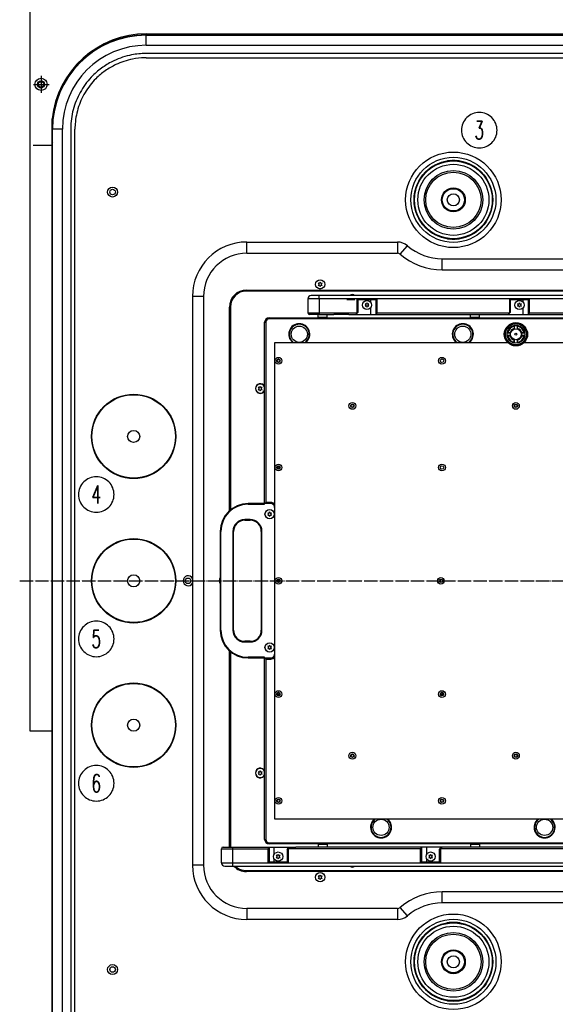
# Model space of a CAD drawing. Extents: x -1763 to 4575, y -3429 to 1051.
# Tile 166 of 174: x 2079 to 2562, y -521 to 365. Entities that reach past the tile are written whole.
import ezdxf

# ---------------------------------------------------------------- set-up
doc = ezdxf.new("R2010")
doc.units = 0
doc.linetypes.add('DOT_CENTER', pattern=[14, 12, -1, 0, -1])
doc.layers.get('0').update_dxf_attribs({"linetype": 'CONTINUOUS'})
for name, color, linetype in [('1', 7, 'CONTINUOUS'), ('VOLL3', 7, 'CONTINUOUS'), ('VOLL4', 7, 'CONTINUOUS')]:
    doc.layers.add(name, color=color, linetype=linetype)
doc.styles.add('CONVERTER_1', font='txt.shx', dxfattribs={"width": 0.63})

# ---------------------------------------------------------------- blocks, each defined once
blk = doc.blocks.new('TEXT__834', base_point=(2132.32, 280))
at = {"layer": '1', "color": 1}
for points in [[(2493.32, 249.68), (2493.32, 249.68, 0.414214), (2509.32, 265.68), (2509.32, 265.68, 0.414214), (2493.32, 281.68), (2493.32, 281.68, 0.414214), (2477.32, 265.68), (2477.32, 265.68, 0.414214)], [(2148.32, -78.32), (2148.32, -78.32, 0.414214), (2164.32, -62.32), (2164.32, -62.32, 0.414214), (2148.32, -46.32), (2148.32, -46.32, 0.414214), (2132.32, -62.32), (2132.32, -62.32, 0.414214)], [(2148.32, -208.32), (2148.32, -208.32, 0.414214), (2164.32, -192.32), (2164.32, -192.32, 0.414214), (2148.32, -176.32), (2148.32, -176.32, 0.414214), (2132.32, -192.32), (2132.32, -192.32, 0.414214)], [(2148.32, -338.32), (2148.32, -338.32, 0.414214), (2164.32, -322.32), (2164.32, -322.32, 0.414214), (2148.32, -306.32), (2148.32, -306.32, 0.414214), (2132.32, -322.32), (2132.32, -322.32, 0.414214)]]:
    blk.add_lwpolyline(points, format="xyb", close=True, dxfattribs=at)
at = {"layer": '1', "color": 1, "char_height": 16, "attachment_point": 5, "style": 'CONVERTER_1'}
for s, insert in [('3', (2493.32, 265.68)), ('4', (2148.32, -62.32)), ('5', (2148.32, -192.32)), ('6', (2148.32, -322.32))]:
    blk.add_mtext(s, dxfattribs=dict(at, insert=insert))
blk = doc.blocks.new('TH_B__835', base_point=(2983.11, 1752.2))
at = {"color": 7, "linetype": 'CONTINUOUS'}
for p, q in [((2193.05, 351.45), (2204.55, 351.45)), ((2193.35, 351.15), (3006.65, 351.15)), ((2193.35, 342.15), (2193.35, 351.15)), ((2208.05, 351.15), (2208.05, 351.45)), ((2208.05, 351.45), (2991.95, 351.45)), ((2193.35, 342.15), (3006.65, 342.15)), ((3006.66, 334.74), (2193.34, 334.74)), ((2193.39, 330.88), (3006.61, 330.88)), ((2108.55, 255.45), (2108.55, 266.95)), ((2108.85, -546.65), (2108.85, 266.65)), ((2117.85, 266.65), (2108.85, 266.65)), ((2117.85, -546.65), (2117.85, 266.65)), ((2125.26, 266.66), (2125.26, -546.66)), ((2129.12, -546.61), (2129.12, 266.61)), ((2108.55, 251.95), (2108.85, 251.95)), ((2108.55, -531.95), (2108.55, 251.95)), ((2464, 237.92), (2464, 237.79)), ((2464, 237.79), (2464, 237.79)), ((2467, 237.87), (2467, 238.31)), ((2473, 238.31), (2473, 237.87)), ((2476, 237.79), (2476, 237.92)), ((2434.69, 206), (2434.79, 206)), ((2434.79, 206), (2435.13, 206)), ((2435.21, 209), (2435.08, 209)), ((2435.21, 209), (2435.21, 209)), ((2504.92, 209), (2504.79, 209)), ((2504.79, 209), (2504.79, 209)), ((2504.87, 206), (2505.31, 206)), ((2435.13, 200), (2434.69, 200)), ((2435.08, 197), (2435.21, 197)), ((2504.79, 197), (2504.92, 197)), ((2505.31, 200), (2504.87, 200)), ((2284, 155), (2284, 165)), ((2284, 165), (2419.56, 165)), ((2419.56, 165), (2419.56, 155)), ((2422.17, 154.03), (2428.7, 161.61)), ((2464, 168.21), (2464, 168.21)), ((2464, 168.21), (2464, 168.08)), ((2467, 167.69), (2467, 168.13)), ((2473, 168.13), (2473, 167.69)), ((2476, 168.08), (2476, 168.21)), ((2284, 155), (2419.56, 155)), ((2460, 140), (2460, 150)), ((2460, 150), (2740, 150)), ((2460, 140), (2740, 140)), ((2348.27, 127.9), (2349, 126.9)), ((2349.5, 127.77), (2348.27, 127.9)), ((2349, 126.9), (2348.27, 125.9)), ((2348.27, 125.9), (2349.5, 126.03)), ((2350, 128.9), (2349.5, 127.77)), ((2349.5, 126.03), (2350, 124.9)), ((2350.5, 127.77), (2350, 128.9)), ((2350, 124.9), (2350.5, 126.03)), ((2351.73, 127.9), (2350.5, 127.77)), ((2350.5, 126.03), (2351.73, 125.9)), ((2351, 126.9), (2351.73, 127.9)), ((2351.73, 125.9), (2351, 126.9)), ((2245, 116), (2235, 116)), ((2235, 116), (2235, -396)), ((2245, 116), (2245, -396)), ((2283.6, 121.8), (2916.4, 121.8)), ((2916.4, 120.9), (2283.6, 120.9)), ((2936, 116.8), (2342, 116.8)), ((2268.2, -76.99), (2268.2, 106.4)), ((2269.1, 106.4), (2269.1, -76.21)), ((2339, 113.8), (2339, 101.3)), ((2939, 113.8), (2339, 113.8)), ((2349, 113.8), (2349, 101.3)), ((2374.02, 113.3), (2375.69, 113.3)), ((2375.69, 113.3), (2379.02, 113.3)), ((2379.02, 113.3), (2379.15, 113.3)), ((2379.15, 113.3), (2381.19, 113.3)), ((2383.19, 101.3), (2383.19, 113.3)), ((2383.19, 113.3), (2384.19, 113.3)), ((2384.19, 113.3), (2394.02, 113.3)), ((2384.19, 101.8), (2384.19, 113.3)), ((2391.69, 109.17), (2390.46, 109.3)), ((2390.46, 109.3), (2391.19, 108.3)), ((2391.19, 108.3), (2390.46, 107.3)), ((2390.46, 107.3), (2391.69, 107.43)), ((2392.19, 110.3), (2391.69, 109.17)), ((2391.69, 107.43), (2392.19, 106.3)), ((2392.69, 109.17), (2392.19, 110.3)), ((2392.19, 106.3), (2392.69, 107.43)), ((2393.92, 109.3), (2392.69, 109.17)), ((2392.69, 107.43), (2393.92, 107.3)), ((2393.19, 108.3), (2393.92, 109.3)), ((2393.92, 107.3), (2393.19, 108.3)), ((2394.02, 113.3), (2395.69, 113.3)), ((2395.69, 113.3), (2399.02, 113.3)), ((2395.69, 110.53), (2395.69, 113.3)), ((2399.02, 113.3), (2399.15, 113.3)), ((2399.15, 113.3), (2401.19, 113.3)), ((2400.19, 113.3), (2400.19, 99.8)), ((2401.19, 113.3), (2401.19, 101.3)), ((2520.51, 113.3), (2538.51, 113.3)), ((2520.51, 113.3), (2520.51, 101.3)), ((2521.51, 101.8), (2521.51, 113.3)), ((2529.01, 109.17), (2527.78, 109.3)), ((2527.78, 109.3), (2528.51, 108.3)), ((2528.51, 108.3), (2527.78, 107.3)), ((2527.78, 107.3), (2529.01, 107.43)), ((2529.51, 110.3), (2529.01, 109.17)), ((2529.01, 107.43), (2529.51, 106.3)), ((2530.01, 109.17), (2529.51, 110.3)), ((2529.51, 106.3), (2530.01, 107.43)), ((2531.24, 109.3), (2530.01, 109.17)), ((2530.01, 107.43), (2531.24, 107.3)), ((2530.51, 108.3), (2531.24, 109.3)), ((2531.24, 107.3), (2530.51, 108.3)), ((2533.01, 110.53), (2533.01, 113.3)), ((2537.51, 113.3), (2537.51, 99.8)), ((2538.51, 101.3), (2538.51, 113.3)), ((2339, 101.3), (2383.19, 101.3)), ((2349, 99.8), (2340.5, 99.8)), ((2348.19, 97.2), (2348.19, 99.8)), ((2349, 99.8), (2359.74, 99.8)), ((2356.02, 99.8), (2362.19, 99.8)), ((2356.19, 97.2), (2356.19, 99.8)), ((2375.69, 99.8), (2362.19, 99.8)), ((2375.69, 99.8), (2376.02, 99.8)), ((2376.02, 99.8), (2381.98, 99.8)), ((2376.02, 99.8), (2380.19, 99.8)), ((2380.19, 99.8), (2381.98, 99.8)), ((2381.98, 99.8), (2382.19, 99.8)), ((2382.19, 99.8), (2383.25, 100.86)), ((2382.19, 99.8), (2400.19, 99.8)), ((2383.25, 100.86), (2384.19, 101.8)), ((2395.69, 99.8), (2395.69, 106.07)), ((2400.19, 99.8), (2422.02, 99.8)), ((2400.19, 99.8), (2402.02, 99.8)), ((2401.19, 101.3), (2520.51, 101.3)), ((2422.02, 99.8), (2505.51, 99.8)), ((2485.51, 97.2), (2485.51, 99.8)), ((2493.51, 97.2), (2493.51, 99.8)), ((2505.51, 99.8), (2537.51, 99.8)), ((2519.51, 99.8), (2520.57, 100.86)), ((2520.57, 100.86), (2521.51, 101.8)), ((2533.01, 99.8), (2533.01, 106.07)), ((2537.51, 99.8), (2597, 99.8)), ((2538.51, 101.3), (2741.49, 101.3)), ((2300, 92.8), (2301, 92.8)), ((2300, -71.1), (2300, 92.8)), ((2301, 92.8), (2301, 77.1)), ((2304, 96.8), (2304, 95.8)), ((2304, 96.8), (2896, 96.8)), ((2896, 95.8), (2304, 95.8)), ((2348.39, 97), (2348.19, 97.2)), ((2356.19, 97.2), (2348.19, 97.2)), ((2355.99, 97), (2348.39, 97)), ((2349.69, 96.8), (2349.69, 97)), ((2354.69, 96.8), (2354.69, 97)), ((2355.99, 97), (2356.19, 97.2)), ((2485.71, 97), (2485.51, 97.2)), ((2493.51, 97.2), (2485.51, 97.2)), ((2493.31, 97), (2485.71, 97)), ((2487.01, 96.8), (2487.01, 97)), ((2492.01, 96.8), (2492.01, 97)), ((2493.31, 97), (2493.51, 97.2)), ((2524.84, 89.85), (2524.84, 86.74)), ((2525.14, 87.22), (2525.14, 89.91)), ((2527.54, 89.91), (2527.54, 87.22)), ((2527.84, 86.74), (2527.84, 89.85)), ((2518.41, 83.17), (2521.09, 83.17)), ((2521.09, 80.77), (2518.41, 80.77)), ((2518.46, 83.47), (2521.57, 83.47)), ((2518.46, 80.47), (2521.57, 80.47)), ((2531.11, 83.47), (2534.22, 83.47)), ((2531.11, 80.47), (2534.22, 80.47)), ((2531.59, 83.17), (2534.27, 83.17)), ((2534.27, 80.77), (2531.59, 80.77)), ((2301, 77.1), (2301, -69.5)), ((2309.17, 74.63), (2519.26, 74.63)), ((2309.17, -354.63), (2309.17, 74.63)), ((2524.84, 74.09), (2524.84, 77.2)), ((2525.14, 74.04), (2525.14, 76.73)), ((2527.54, 76.73), (2527.54, 74.04)), ((2527.84, 74.09), (2527.84, 77.2)), ((2533.42, 74.63), (2666.58, 74.63)), ((2295.5, 33.92), (2294.27, 34.05)), ((2294.27, 34.05), (2295, 33.05)), ((2295, 33.05), (2294.27, 32.05)), ((2294.27, 32.05), (2295.5, 32.18)), ((2296, 35.05), (2295.5, 33.92)), ((2295.5, 32.18), (2296, 31.05)), ((2296.5, 33.92), (2296, 35.05)), ((2296, 31.05), (2296.5, 32.18)), ((2297.73, 34.05), (2296.5, 33.92)), ((2296.5, 32.18), (2297.73, 32.05)), ((2297, 33.05), (2297.73, 34.05)), ((2297.73, 32.05), (2297, 33.05)), ((2313.54, -37.52), (2313.49, -37.52)), ((2313.61, -37.72), (2313.49, -37.72)), ((2305.5, -70.5), (2285, -70.5)), ((2285, -71.1), (2285, -70.5)), ((2305.5, -70), (2300, -70)), ((2300.5, -70), (2301, -69.5)), ((2305.5, -69.5), (2301, -69.5)), ((2305.5, -69.5), (2305.5, -70)), ((2285, -71.1), (2300, -71.1)), ((2302.77, -79), (2303.5, -80)), ((2304, -79.13), (2302.77, -79)), ((2304.5, -78), (2304, -79.13)), ((2305, -79.13), (2304.5, -78)), ((2306.23, -79), (2305, -79.13)), ((2305.5, -80), (2306.23, -79)), ((2309, -74), (2309, -206)), ((2282, -85.5), (2282, -84.9)), ((2287, -84.9), (2282, -84.9)), ((2282, -85.5), (2287, -85.5)), ((2287, -84.9), (2287, -85.5)), ((2303.5, -80), (2302.77, -81)), ((2302.77, -81), (2304, -80.87)), ((2304, -80.87), (2304.5, -82)), ((2304.5, -82), (2305, -80.87)), ((2305, -80.87), (2306.23, -81)), ((2306.23, -81), (2305.5, -80)), ((2260.6, -95.5), (2260, -95.5)), ((2260, -95.5), (2260, -184.5)), ((2260.6, -184.5), (2260.6, -95.5)), ((2271.4, -95.5), (2272, -95.5)), ((2271.4, -95.5), (2271.4, -184.5)), ((2272, -184.5), (2272, -95.5)), ((2297.6, -95.5), (2297, -95.5)), ((2297, -95.5), (2297, -184.5)), ((2297.6, -184.5), (2297.6, -95.5)), ((2260.6, -184.5), (2260, -184.5)), ((2271.4, -184.5), (2272, -184.5)), ((2297, -184.5), (2297.6, -184.5)), ((2282, -194.5), (2282, -195.1)), ((2287, -194.5), (2282, -194.5)), ((2287, -195.1), (2287, -194.5)), ((2268.2, -379.8), (2268.2, -203.01)), ((2269.1, -203.79), (2269.1, -379.8)), ((2282, -195.1), (2287, -195.1)), ((2302.77, -199), (2303.5, -200)), ((2304, -199.13), (2302.77, -199)), ((2303.5, -200), (2302.77, -201)), ((2302.77, -201), (2304, -200.87)), ((2304.5, -198), (2304, -199.13)), ((2304, -200.87), (2304.5, -202)), ((2305, -199.13), (2304.5, -198)), ((2304.5, -202), (2305, -200.87)), ((2306.23, -199), (2305, -199.13)), ((2305, -200.87), (2306.23, -201)), ((2305.5, -200), (2306.23, -199)), ((2306.23, -201), (2305.5, -200)), ((2285, -208.9), (2285, -209.5)), ((2300, -208.9), (2285, -208.9)), ((2285, -209.5), (2305.5, -209.5)), ((2300, -372.8), (2300, -208.9)), ((2300, -210), (2305.5, -210)), ((2301, -210.5), (2300.5, -210)), ((2301, -210.5), (2301, -218.7)), ((2301, -210.5), (2305.5, -210.5)), ((2305.5, -210.5), (2305.5, -210)), ((2301, -218.7), (2301, -357.1)), ((2313.49, -242.28), (2313.61, -242.28)), ((2313.49, -242.48), (2313.54, -242.48)), ((2460.81, -242.28), (2460.93, -242.28)), ((2460.81, -242.48), (2460.86, -242.48)), ((2294.27, -312.05), (2295, -313.05)), ((2295.5, -312.18), (2294.27, -312.05)), ((2295, -313.05), (2294.27, -314.05)), ((2294.27, -314.05), (2295.5, -313.92)), ((2296, -311.05), (2295.5, -312.18)), ((2295.5, -313.92), (2296, -315.05)), ((2296.5, -312.18), (2296, -311.05)), ((2296, -315.05), (2296.5, -313.92)), ((2297.73, -312.05), (2296.5, -312.18)), ((2296.5, -313.92), (2297.73, -314.05)), ((2297, -313.05), (2297.73, -312.05)), ((2297.73, -314.05), (2297, -313.05)), ((2301, -357.1), (2301, -372.8)), ((2592.92, -354.63), (2309.17, -354.63)), ((2262.5, -379.8), (2328.19, -379.8)), ((2271, -379.8), (2271, -396.8)), ((2300, -372.8), (2301, -372.8)), ((2304, -376.8), (2304, -375.8)), ((2304, -375.8), (2896, -375.8)), ((2896, -376.8), (2304, -376.8)), ((2304.19, -379.8), (2304.19, -393.3)), ((2308.69, -386.07), (2308.69, -379.8)), ((2320.19, -381.8), (2321.13, -380.86)), ((2321.13, -380.86), (2322.19, -379.8)), ((2336.02, -379.8), (2328.19, -379.8)), ((2336.19, -379.8), (2336.02, -379.8)), ((2377.29, -379.8), (2336.19, -379.8)), ((2348.39, -377), (2348.19, -377.2)), ((2348.19, -377.2), (2348.19, -379.8)), ((2348.19, -377.2), (2356.19, -377.2)), ((2348.39, -377), (2355.99, -377)), ((2349.69, -376.8), (2349.69, -377)), ((2354.69, -376.8), (2354.69, -377)), ((2355.99, -377), (2356.19, -377.2)), ((2356.19, -379.8), (2356.02, -379.8)), ((2356.19, -377.2), (2356.19, -379.8)), ((2377.29, -379.8), (2357.29, -379.8)), ((2402.02, -379.8), (2377.29, -379.8)), ((2382.02, -379.8), (2377.29, -379.8)), ((2441.51, -379.8), (2382.02, -379.8)), ((2441.51, -393.3), (2441.51, -379.8)), ((2473.51, -379.8), (2441.51, -379.8)), ((2446.01, -386.07), (2446.01, -379.8)), ((2457.51, -381.8), (2458.45, -380.86)), ((2458.45, -380.86), (2459.51, -379.8)), ((2557, -379.8), (2473.51, -379.8)), ((2485.71, -377), (2485.51, -377.2)), ((2485.51, -377.2), (2493.51, -377.2)), ((2485.51, -377.2), (2485.51, -379.8)), ((2485.71, -377), (2493.31, -377)), ((2487.01, -376.8), (2487.01, -377)), ((2492.01, -376.8), (2492.01, -377)), ((2493.31, -377), (2493.51, -377.2)), ((2493.51, -377.2), (2493.51, -379.8)), ((2603, -379.8), (2557, -379.8)), ((2261, -393.8), (2261, -381.3)), ((2261, -381.3), (2303.19, -381.3)), ((2303.19, -393.3), (2303.19, -381.3)), ((2310.46, -387.3), (2311.19, -388.3)), ((2311.69, -387.43), (2310.46, -387.3)), ((2311.19, -388.3), (2310.46, -389.3)), ((2310.46, -389.3), (2311.69, -389.17)), ((2312.19, -386.3), (2311.69, -387.43)), ((2311.69, -389.17), (2312.19, -390.3)), ((2312.69, -387.43), (2312.19, -386.3)), ((2312.19, -390.3), (2312.69, -389.17)), ((2313.92, -387.3), (2312.69, -387.43)), ((2312.69, -389.17), (2313.92, -389.3)), ((2313.19, -388.3), (2313.92, -387.3)), ((2313.92, -389.3), (2313.19, -388.3)), ((2320.19, -381.8), (2320.19, -393.3)), ((2440.51, -381.3), (2321.19, -381.3)), ((2321.19, -381.3), (2321.19, -393.3)), ((2440.51, -393.3), (2440.51, -381.3)), ((2447.78, -387.3), (2448.51, -388.3)), ((2449.01, -387.43), (2447.78, -387.3)), ((2448.51, -388.3), (2447.78, -389.3)), ((2447.78, -389.3), (2449.01, -389.17)), ((2449.51, -386.3), (2449.01, -387.43)), ((2449.01, -389.17), (2449.51, -390.3)), ((2450.01, -387.43), (2449.51, -386.3)), ((2449.51, -390.3), (2450.01, -389.17)), ((2451.24, -387.3), (2450.01, -387.43)), ((2450.01, -389.17), (2451.24, -389.3)), ((2450.51, -388.3), (2451.24, -387.3)), ((2451.24, -389.3), (2450.51, -388.3)), ((2457.51, -393.3), (2457.51, -381.8)), ((2458.51, -381.3), (2458.51, -393.3)), ((2661.49, -381.3), (2458.51, -381.3)), ((2245, -396), (2235, -396)), ((2261, -393.8), (2861, -393.8)), ((2264, -396.8), (2858, -396.8)), ((2321.19, -393.3), (2303.19, -393.3)), ((2308.69, -393.3), (2308.69, -390.53)), ((2458.51, -393.3), (2440.51, -393.3)), ((2446.01, -393.3), (2446.01, -390.53)), ((2283.6, -400.9), (2916.4, -400.9)), ((2916.4, -401.8), (2283.6, -401.8)), ((2349.5, -406.03), (2348.27, -405.9)), ((2348.27, -405.9), (2349, -406.9)), ((2349, -406.9), (2348.27, -407.9)), ((2348.27, -407.9), (2349.5, -407.77)), ((2350, -404.9), (2349.5, -406.03)), ((2349.5, -407.77), (2350, -408.9)), ((2350.5, -406.03), (2350, -404.9)), ((2350, -408.9), (2350.5, -407.77)), ((2351.73, -405.9), (2350.5, -406.03)), ((2350.5, -407.77), (2351.73, -407.9)), ((2351, -406.9), (2351.73, -405.9)), ((2351.73, -407.9), (2351, -406.9)), ((2460, -430), (2460, -420)), ((2740, -420), (2460, -420)), ((2428.7, -441.61), (2422.17, -434.03)), ((2740, -430), (2460, -430)), ((2284, -435), (2284, -445)), ((2419.56, -435), (2284, -435)), ((2419.56, -435), (2419.56, -445)), ((2419.56, -445), (2284, -445)), ((2464, -448.08), (2464, -448.21)), ((2464, -448.21), (2464, -448.21)), ((2467, -448.13), (2467, -447.69)), ((2473, -447.69), (2473, -448.13)), ((2476, -448.21), (2476, -448.08)), ((2435.21, -477), (2435.08, -477)), ((2504.92, -477), (2504.79, -477)), ((2434.69, -480), (2435.13, -480)), ((2434.79, -486), (2434.69, -486)), ((2435.13, -486), (2434.79, -486)), ((2504.87, -480), (2505.31, -480)), ((2505.31, -486), (2504.87, -486)), ((2435.08, -489), (2435.21, -489)), ((2435.21, -489), (2435.21, -489)), ((2504.79, -489), (2504.92, -489)), ((2504.79, -489), (2504.79, -489)), ((2464, -517.79), (2464, -517.92)), ((2464, -517.79), (2464, -517.79)), ((2467, -518.31), (2467, -517.87)), ((2473, -517.87), (2473, -518.31)), ((2476, -517.92), (2476, -517.79))]:
    blk.add_line(p, q, dxfattribs=at)
for centre, radius in [((2470, 203), 43), ((2470, 203), 38.3), ((2470, 203), 35.46), ((2470, 203), 35), ((2470, 203), 32), ((2470, 203), 26.39), ((2470, 203), 24.89), ((2163, 210), 4.5), ((2470, 203), 10.75), ((2470, 203), 10.25), ((2470, 203), 10), ((2163, 210), 2.5), ((2470, 203), 5.45), ((2350, 126.9), 4.2), ((2350, 126.9), 4.15), ((2392.19, 108.3), 4.15), ((2529.51, 108.3), 4.15), ((2331.19, 81.97), 7.3), ((2478.51, 81.97), 7.3), ((2526.34, 81.97), 10.5), ((2526.34, 81.97), 10), ((2526.34, 81.97), 9.5), ((2526.34, 81.97), 8.02), ((2526.34, 81.97), 4.9), ((2526.34, 81.97), 0.9), ((2312.39, 58.12), 3.05), ((2312.39, 58.12), 1.6), ((2312.39, 58.12), 1.25), ((2459.71, 58.12), 3.05), ((2459.71, 58.12), 1.6), ((2182, -10), 38), ((2182, -10), 37.57), ((2379.02, 17.48), 3.05), ((2379.02, 17.48), 1.6), ((2379.02, 17.48), 1.25), ((2526.34, 17.48), 3.05), ((2526.34, 17.48), 1.6), ((2526.34, 17.48), 1.25), ((2182, -10), 5.45), ((2312.39, -38), 3.05), ((2459.71, -38), 3.05), ((2312.39, -38), 1.6), ((2312.39, -38), 1.25), ((2459.71, -38), 1.6), ((2304.5, -80), 4.2), ((2304.5, -80), 4.15), ((2182, -140), 38), ((2182, -140), 37.57), ((2182, -140), 5.45), ((2231, -140), 2.5), ((2312.39, -140), 3.05), ((2312.39, -140), 1.6), ((2312.39, -140), 1.25), ((2458.71, -140), 3.05), ((2458.71, -140), 1.6), ((2459.71, -140), 1.25), ((2304.5, -200), 4.2), ((2304.5, -200), 4.15), ((2182, -270), 38), ((2182, -270), 37.57), ((2312.39, -242), 3.05), ((2459.71, -242), 3.05), ((2312.39, -242), 1.6), ((2312.39, -242), 1.25), ((2459.71, -242), 1.6), ((2459.71, -242), 1.25), ((2182, -270), 5.45), ((2379.02, -297.48), 3.05), ((2379.02, -297.48), 1.6), ((2379.02, -297.48), 1.25), ((2526.34, -297.48), 3.05), ((2526.34, -297.48), 1.6), ((2526.34, -297.48), 1.25), ((2312.39, -338.12), 3.05), ((2312.39, -338.12), 1.6), ((2459.71, -338.12), 3.05), ((2459.71, -338.12), 1.6), ((2312.39, -338.12), 1.25), ((2459.71, -338.12), 1.25), ((2404.85, -361.97), 7.3), ((2552.17, -361.97), 7.3), ((2312.19, -388.3), 4.15), ((2449.51, -388.3), 4.15), ((2350, -406.9), 4.2), ((2350, -406.9), 4.15), ((2470, -483), 43), ((2470, -483), 38.3), ((2470, -483), 35.46), ((2470, -483), 35), ((2470, -483), 32), ((2470, -483), 26.39), ((2470, -483), 24.89), ((2470, -483), 10.75), ((2470, -483), 10.25), ((2470, -483), 10), ((2470, -483), 5.45), ((2163, -490), 4.5), ((2163, -490), 2.5)]:
    blk.add_circle(centre, radius, dxfattribs=at)
for centre, radius, start, end in [((2193.05, 266.95), 84.5, 90, -180), ((2193.35, 266.65), 84.5, 90, -180), ((2204.55, 349.45), 2, 58.21167, 90), ((2193.35, 266.65), 75.5, 90, -180), ((2110.55, 255.45), 2, 180, -148.21167), ((2470, 203), 35.3, 99.78518, 170.21482), ((2470, 203), 35.3, 99.78519, 170.21481), ((2470, 203), 35.44, 94.85643, 99.7482), ((2470, 203), 35.33, 85.12962, 94.87038), ((2470, 203), 35.44, 80.2518, 85.14357), ((2470, 203), 35.3, 9.78518, 80.21482), ((2470, 203), 35.3, 9.78519, 80.21481), ((2470, 203), 35.33, 175.12962, -175.12962), ((2470, 203), 35.44, 170.2518, 175.14357), ((2470, 203), 35.44, 4.85643, 9.7482), ((2470, 203), 35.33, -4.87038, 4.87038), ((2470, 203), 35.44, -175.14357, -170.2518), ((2470, 203), 35.3, -170.21482, -99.78518), ((2470, 203), 35.3, -170.21481, -99.78519), ((2470, 203), 35.3, -80.21482, -9.78518), ((2470, 203), 35.3, -80.21481, -9.78519), ((2470, 203), 35.44, -9.7482, -4.85643), ((2284, 116), 49, 90, 180), ((2419.56, 151), 14, 49.29387, 90), ((2460, 198), 48, -130.70613, -90), ((2470, 203), 35.44, -99.7482, -94.85643), ((2470, 203), 35.33, -94.87038, -85.12962), ((2470, 203), 35.44, -85.14357, -80.2518), ((2284, 116), 39, 90, 180), ((2419.56, 151), 4, 49.29387, 90), ((2460, 198), 58, -130.70613, -90), ((2283.6, 106.4), 15.4, 90, 180), ((2283.6, 106.4), 14.5, 90, 180), ((2342, 113.8), 3, 90, 180), ((2379.02, 114.6), 3.1, 45.20868, 134.79132), ((2379.02, 114.6), 2.9, 49.34275, 130.65725), ((2340.5, 101.3), 1.5, 180, -90), ((2384.69, 101.3), 1.5, 180, -163.12551), ((2399.69, 101.3), 1.5, -70.52878, 0), ((2522.01, 101.3), 1.5, 180, -163.12551), ((2537.01, 101.3), 1.5, -70.52878, 0), ((2304, 92.8), 4, 90, 180), ((2304, 92.8), 3, 90, 180), ((2331.19, 81.97), 9.5, -50.60115, -129.39885), ((2331.19, 81.97), 9, -54.65433, -125.34567), ((2478.51, 81.97), 9.5, -50.60115, -129.39885), ((2478.51, 81.97), 9, -54.65433, -125.34567), ((2526.34, 81.97), 7.9, 100.9454, 169.0546), ((2526.34, 81.97), 7.39, 101.71707, 168.28293), ((2526.34, 81.97), 7.9, 10.9454, 79.0546), ((2526.34, 81.97), 7.39, 11.71707, 78.28293), ((2526.34, 81.97), 7.9, -169.0546, -100.9454), ((2526.34, 81.97), 7.39, -168.28293, -101.71707), ((2526.34, 81.97), 5.47, 105.92296, 164.07704), ((2526.34, 81.97), 5.47, -164.07704, -105.92296), ((2521.09, 84.67), 1.5, -90, -69.73318), ((2521.09, 79.27), 1.5, 69.73318, 90), ((2526.34, 81.97), 5, 104.5494, 165.4506), ((2526.34, 81.97), 5, -165.4506, -104.5494), ((2526.34, 81.97), 5.02, 107.37979, 162.62021), ((2526.34, 81.97), 5.02, -162.62021, -107.37979), ((2523.64, 87.22), 1.5, -20.26682, 0), ((2529.04, 87.22), 1.5, 180, -159.73318), ((2526.34, 81.97), 5, 14.5494, 75.4506), ((2526.34, 81.97), 5, -75.4506, -14.5494), ((2526.34, 81.97), 5.47, 15.92296, 74.07704), ((2526.34, 81.97), 5.02, 17.37979, 72.62021), ((2526.34, 81.97), 5.02, -72.62021, -17.37979), ((2526.34, 81.97), 5.47, -74.07704, -15.92296), ((2526.34, 81.97), 7.9, -79.0546, -10.9454), ((2526.34, 81.97), 7.39, -78.28293, -11.71707), ((2531.59, 84.67), 1.5, -110.26682, -90), ((2531.59, 79.27), 1.5, 90, 110.26682), ((2526.34, 81.97), 10.2, -133.96907, -46.03093), ((2523.64, 76.73), 1.5, 0, 20.26682), ((2529.04, 76.73), 1.5, 159.73318, 180), ((2296, 33.05), 4.35, 23.14104, -23.14104), ((2296, 33.05), 4.15, 15.45169, -15.45169), ((2313.49, -32.72), 5, -114.88792, -90), ((2313.49, -32.72), 4.8, -114.18164, -90), ((2285, -95.5), 25, 90, 180), ((2305.5, -74), 4.5, 35.35767, 90), ((2305.5, -74), 4, 23.43671, 90), ((2305.5, -74), 3.5, 0, 90), ((2285, -95.5), 24.4, 90, 180), ((2282, -95.5), 10.6, 90, 180), ((2282, -95.5), 10, 90, 180), ((2287, -95.5), 10.6, 0, 90), ((2287, -95.5), 10, 0, 90), ((2231, -140), 4.5, 27.26604, -27.26604), ((2263.1, -140), 4.2, 137.56941, -137.56941), ((2263.1, -140), 4.15, 138.33013, -138.33013), ((2285, -184.5), 25, 180, -90), ((2285, -184.5), 24.4, 180, -90), ((2282, -184.5), 10.6, 180, -90), ((2282, -184.5), 10, 180, -90), ((2287, -184.5), 10, -90, 0), ((2287, -184.5), 10.6, -90, 0), ((2305.5, -206), 3.5, -90, 0), ((2305.5, -206), 4, -90, -23.43671), ((2305.5, -206), 4.5, -90, -35.35767), ((2313.49, -247.28), 5, 90, 114.88792), ((2313.49, -247.28), 4.8, 90, 114.18164), ((2460.81, -247.28), 5, 90, 114.88792), ((2460.81, -247.28), 4.8, 90, 114.18164), ((2296, -313.05), 4.35, 23.14104, -23.14104), ((2296, -313.05), 4.15, 15.45169, -15.45169), ((2404.85, -361.97), 9.5, 129.39885, 50.60115), ((2404.85, -361.97), 9, 125.34567, 54.65433), ((2552.17, -361.97), 9.5, 129.39885, 50.60115), ((2552.17, -361.97), 9, 125.34567, 54.65433), ((2262.5, -381.3), 1.5, 90, 180), ((2304, -372.8), 4, 180, -90), ((2304, -372.8), 3, 180, -90), ((2304.69, -381.3), 1.5, 109.47122, 180), ((2319.69, -381.3), 1.5, 0, 16.87449), ((2442.01, -381.3), 1.5, 109.47122, 180), ((2457.01, -381.3), 1.5, 0, 16.87449), ((2284, -396), 49, 180, -90), ((2284, -396), 39, 180, -90), ((2264, -393.8), 3, 180, -90), ((2283.6, -386.4), 15.4, -137.52063, -90), ((2283.6, -386.4), 14.5, -134.17281, -90), ((2379.02, -394.6), 3.1, -134.79132, -45.20868), ((2379.02, -394.6), 2.9, -130.65725, -49.34275), ((2460, -478), 58, 90, 130.70613), ((2419.56, -431), 4, -90, -49.29387), ((2460, -478), 48, 90, 130.70613), ((2419.56, -431), 14, -90, -49.29387), ((2470, -483), 35.3, 99.78518, 170.21482), ((2470, -483), 35.3, 99.78519, 170.21481), ((2470, -483), 35.44, 94.85643, 99.7482), ((2470, -483), 35.33, 85.12962, 94.87038), ((2470, -483), 35.44, 80.2518, 85.14357), ((2470, -483), 35.3, 9.78518, 80.21482), ((2470, -483), 35.3, 9.78519, 80.21481), ((2470, -483), 35.44, 170.2518, 175.14357), ((2470, -483), 35.44, 4.85643, 9.7482), ((2470, -483), 35.33, 175.12962, -175.12962), ((2470, -483), 35.44, -175.14357, -170.2518), ((2470, -483), 35.44, -9.7482, -4.85643), ((2470, -483), 35.33, -4.87038, 4.87038), ((2470, -483), 35.3, -170.21482, -99.78518), ((2470, -483), 35.3, -170.21481, -99.78519), ((2470, -483), 35.3, -80.21482, -9.78518), ((2470, -483), 35.3, -80.21481, -9.78519), ((2470, -483), 35.44, -99.7482, -94.85643), ((2470, -483), 35.33, -94.87038, -85.12962), ((2470, -483), 35.44, -85.14357, -80.2518)]:
    blk.add_arc(centre, radius, start, end, dxfattribs=at)
for points, knots in [([(2193.34, 334.74), (2193.21, 334.74), (2193.08, 334.73), (2188.67, 334.71), (2184.4, 334.28), (2174.68, 332.37), (2169.32, 330.6), (2160.71, 326.53), (2157.33, 324.56), (2150.95, 320.07), (2147.96, 317.55), (2145.2, 314.8), (2141.23, 310.82), (2137.76, 306.37), (2132, 296.71), (2129.73, 291.54), (2126.51, 280.77), (2125.57, 275.2), (2125.29, 268.74), (2125.27, 267.9), (2125.27, 266.92), (2125.26, 266.79), (2125.26, 266.66)], [0, 0, 0, 0, 0.40337, 0.40337, 13.52804, 13.52804, 30.75641, 30.75641, 42.708869, 42.708869, 54.661329, 54.661329, 54.661329, 71.889628, 71.889628, 89.117923, 89.117923, 106.346215, 106.346215, 108.931019, 108.931019, 109.334267, 109.334267, 109.334267, 109.334267]), ([(2193.39, 330.88), (2192.91, 330.88), (2192.42, 330.88), (2188.26, 330.78), (2184.6, 330.38), (2175.77, 328.65), (2170.71, 326.98), (2162.58, 323.14), (2159.39, 321.28), (2153.37, 317.04), (2150.55, 314.66), (2147.94, 312.06), (2144.19, 308.3), (2140.91, 304.1), (2135.47, 294.98), (2133.33, 290.1), (2130.29, 279.93), (2129.4, 274.67), (2129.16, 268.93), (2129.14, 268.5), (2129.12, 267.58), (2129.12, 267.09), (2129.12, 266.61)], [0, 0, 0, 0, 1.344726, 1.344726, 11.531711, 11.531711, 26.2174, 26.2174, 36.405819, 36.405819, 46.594233, 46.594233, 46.594233, 61.279836, 61.279836, 75.96545, 75.96545, 90.651092, 90.651092, 91.853934, 91.853934, 93.197825, 93.197825, 93.197825, 93.197825]), ([(2349, 113.8), (2349, 114.17), (2349, 114.47), (2349, 114.67), (2349, 115.36), (2349, 115.77), (2349, 115.92), (2349, 116.1), (2349, 116.25), (2349, 116.38), (2349, 116.48), (2349, 116.59), (2349.01, 116.67), (2349.01, 116.74), (2349.01, 116.8)], [0, 0, 0, 0, 0.673552, 0.868599, 1.55509, 1.965305, 2.123691, 2.296973, 2.449476, 2.57671, 2.680758, 2.791123, 2.873207, 3.00002, 3.00002, 3.00002, 3.00002]), ([(2349, 101.3), (2349, 101.2), (2349, 101.04), (2349, 100.87), (2349, 100.63), (2349, 100.41), (2349, 100.24), (2349, 100.06), (2349, 99.93), (2349, 99.86), (2349, 99.82), (2349, 99.8)], [0, 0, 0, 0, 0.2582, 0.434256, 0.669745, 0.88598, 1.06183, 1.23666, 1.365384, 1.436606, 1.500011, 1.500011, 1.500011, 1.500011])]:
    blk.add_open_spline(points, degree=3, knots=knots, dxfattribs=at)
blk = doc.blocks.new('GABEL_TOP__836', base_point=(2079.33, 771.98))
at = {"layer": '1', "color": 3, "linetype": 'CONTINUOUS'}
for p, q in [((2193.72, 352.45), (3006.28, 352.45)), ((2108.55, -275), (2108.45, 251.95)), ((2088.55, -275), (2108.55, -275))]:
    blk.add_line(p, q, dxfattribs=at)
at = {"layer": '1', "color": 3, "linetype": 'DOT_CENTER'}
blk.add_line((2079.33, -140), (3120.67, -140), dxfattribs=at)
at = {"layer": 'VOLL3', "color": 3, "linetype": 'CONTINUOUS'}
for p, q in [((2088.55, 486.45), (2088.55, -275)), ((2098.55, 314.65), (2098.55, 299.25)), ((2091.83, 306.95), (2105.76, 306.95))]:
    blk.add_line(p, q, dxfattribs=at)
for radius in [5.5, 3.2, 2.4]:
    blk.add_circle((2098.55, 306.95), radius, dxfattribs=at)
blk.add_arc((2098.55, 306.95), 3, 162, 72, dxfattribs=at)
at = {"layer": 'VOLL4', "color": 3, "linetype": 'CONTINUOUS'}
for q in [(2108.45, 275.8), (2091.45, 251.95)]:
    blk.add_line((2108.45, 251.95), q, dxfattribs=at)
blk.add_arc((2193.72, 266.7), 85.75, 90, 173.90961, dxfattribs=at)
blk = doc.blocks.new('MANI_TOPVIEW__837', base_point=(1748.16, 2211.42))
at = {"layer": '1'}
blk.add_blockref('GABEL_TOP__836', (2079.33, 771.98), dxfattribs=at)
blk = doc.blocks.new('TOPVIEW__838', base_point=(1748.16, 2772.41))
blk.add_blockref('TH_B__835', (2983.11, 1752.2))
at = {"layer": '1'}
for name, p in [('TEXT__834', (2132.32, 280)), ('MANI_TOPVIEW__837', (1748.16, 2211.42))]:
    blk.add_blockref(name, p, dxfattribs=at)
blk = doc.blocks.new('QW__839', base_point=(-3406.36, 2791.84))
at = {"layer": '1'}
blk.add_blockref('TOPVIEW__838', (1748.16, 2772.41), dxfattribs=at)

msp = doc.modelspace()

# ---------------------------------------------------------------- block references
msp.add_blockref('QW__839', (-3406.36, 2791.84))

doc.saveas('drawing.dxf')
